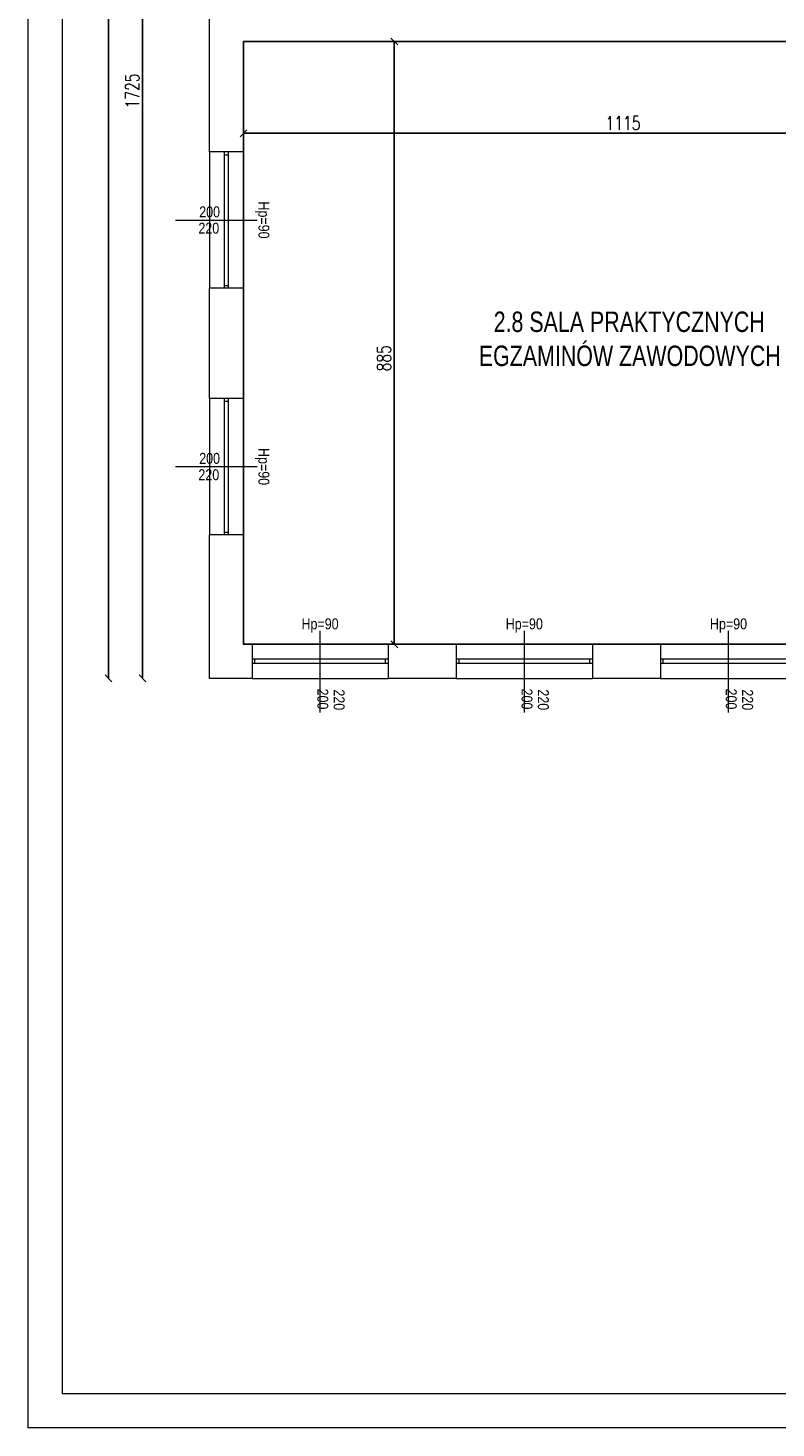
# Model space of a CAD drawing. Header units: metres. Extents: x 8472212 to 8494180, y 5728195 to 5779639.
# Tile 16 of 106: x 8475608 to 8476707, y 5732631 to 5734687. Entities that reach past the tile are written whole.
import ezdxf
from ezdxf.enums import TextEntityAlignment as Align

# ---------------------------------------------------------------- set-up
doc = ezdxf.new("R2010")
doc.units = ezdxf.units.M
doc.header["$MEASUREMENT"] = 0
doc.layers.get('0').update_dxf_attribs({"color": 250, "linetype": 'CONTINUOUS'})
doc.layers.get('Defpoints').update_dxf_attribs({"linetype": 'CONTINUOUS'})
doc.layers.add('!!powierzchnie', color=31, linetype='CONTINUOUS', plot=False)
for name, color, linetype, lineweight in [('!opisy', 255, 'CONTINUOUS', 9), ('!parapety', 21, 'CONTINUOUS', 9), ('!stolarka zew', 4, 'CONTINUOUS', 9), ('!ściany konstrukcyjne', 7, 'CONTINUOUS', 18), ('0A_MJ_tabelka', 252, 'CONTINUOUS', 5), ('0A_NIEwidoczne', 222, 'CONTINUOUS', 0), ('opisy', 2, 'CONTINUOUS', 5), ('opisy ramki linie', 101, 'CONTINUOUS', 5)]:
    doc.layers.add(name, color=color, linetype=linetype, lineweight=lineweight)
doc.styles.add('opis mały', font='ARIALN.TTF', dxfattribs={"height": 16})
doc.styles.get("Standard").update_dxf_attribs({"font": 'Simplex.SHX', "width": 0.75})
doc.dimstyles.new('ISO-25', dxfattribs={"dimtxt": 20, "dimasz": 10, "dimexe": 1.25, "dimexo": 0.625, "dimgap": 5, "dimtad": 1, "dimdec": 0, "dimtxsty": 'Standard', "dimblk": 'OBLIQUE', "dimcen": 2.5, "dimse1": 1, "dimse2": 1, "dimadec": 0, "dimazin": 0, "dimtfac": 1, "dimtdec": 0, "dimtmove": 0, "dimatfit": 3, "dimfxl": 1, "dimarcsym": 0})

# ---------------------------------------------------------------- blocks, each defined once
blk = doc.blocks.new('_Oblique')
at = {"color": 0, "linetype": 'ByBlock', "lineweight": -2}
blk.add_line((-0.5, -0.5), (0.5, 0.5), dxfattribs=at)
blk = doc.blocks.new('*D517')
at = {"layer": '!opisy', "color": 0, "linetype": 'Continuous', "lineweight": -2, "transparency": 16777216}
blk.add_line((8476146.1, 5734666.8), (8476146.1, 5733781.8), dxfattribs=at)
at = {"layer": 'Defpoints', "color": 0, "linetype": 'Continuous', "transparency": 16777216}
for p in [(8477039.5, 5734666.8), (8476146.1, 5733781.8), (8477039.5, 5733781.8)]:
    blk.add_point(p, dxfattribs=at)
at = {"layer": '!opisy', "color": 0, "linetype": 'Continuous', "lineweight": -2, "transparency": 16777216, "xscale": 10, "yscale": 10, "zscale": 10}
for p, rotation in [((8476146.1, 5734666.8), 90), ((8476146.1, 5733781.8), 270)]:
    blk.add_blockref('_Oblique', p, dxfattribs=dict(at, rotation=rotation))
at = {"layer": '!opisy', "color": 0, "linetype": 'Continuous', "transparency": 16777216, "insert": (8476131.1, 5734201.8), "char_height": 20, "attachment_point": 5, "rotation": 90}
blk.add_mtext('885', dxfattribs=at)
blk = doc.blocks.new('*D518')
at = {"layer": '!opisy', "color": 0, "linetype": 'Continuous', "lineweight": -2, "transparency": 16777216}
blk.add_line((8475924.5, 5734532.1), (8477039.5, 5734532.1), dxfattribs=at)
at = {"layer": 'Defpoints', "color": 0, "linetype": 'Continuous', "transparency": 16777216}
for p in [(8475924.5, 5734681.8), (8477039.5, 5734681.8), (8477039.5, 5734532.1)]:
    blk.add_point(p, dxfattribs=at)
at = {"layer": '!opisy', "color": 0, "linetype": 'Continuous', "lineweight": -2, "transparency": 16777216, "xscale": 10, "yscale": 10, "zscale": 10, "rotation": 180}
blk.add_blockref('_Oblique', (8475924.5, 5734532.1), dxfattribs=at)
at = {"layer": '!opisy', "color": 0, "linetype": 'Continuous', "lineweight": -2, "transparency": 16777216, "xscale": 10, "yscale": 10, "zscale": 10}
blk.add_blockref('_Oblique', (8477039.5, 5734532.1), dxfattribs=at)
at = {"layer": '!opisy', "color": 0, "linetype": 'Continuous', "transparency": 16777216, "insert": (8476482, 5734547.1), "char_height": 20, "attachment_point": 5}
blk.add_mtext('1115', dxfattribs=at)
blk = doc.blocks.new('*U455')
at = {"layer": '!parapety'}
for p, q in [((7761.5, -4380.1), (7961.5, -4380.1)), ((7761.5, -4430.1), (7961.5, -4430.1))]:
    blk.add_line(p, q, dxfattribs=at)
at = {"layer": '!stolarka zew'}
for p, q in [((7961.5, -4402.1), (7761.5, -4402.1)), ((7961.5, -4408.1), (7761.5, -4408.1)), ((7765.5, -4402.1), (7765.5, -4408.1)), ((7957.5, -4402.1), (7957.5, -4408.1))]:
    blk.add_line(p, q, dxfattribs=at)
at = {"layer": '!ściany konstrukcyjne'}
for p, q in [((7761.5, -4430.1), (7761.5, -4380.1)), ((7961.5, -4430.1), (7961.5, -4380.1))]:
    blk.add_line(p, q, dxfattribs=at)
at = {"layer": 'opisy ramki linie'}
for p, q in [((7861.5, -4330.1), (7861.5, -4380.1)), ((7861.5, -4380.1), (7861.5, -4450.1))]:
    blk.add_line(p, q, dxfattribs=at)
at = {"layer": 'opisy', "style": 'opis mały', "flags": 8}
for tag, p in [('SZEROKOŚĆ_OKNO', (7857.5, -4365.1)), ('WYSOKOŚĆ_OKNO', (7881.5, -4363.9))]:
    blk.add_attdef(tag, p, '', height=16, rotation=90, dxfattribs=at)
blk.add_attdef('WYSOKOŚĆ_PARAPETU', text='', height=16, dxfattribs=at).set_placement((7861.5, -4460.1), align=Align.MIDDLE_CENTER)
blk = doc.blocks.new('*U456')
at = {"layer": '!parapety'}
for p, q in [((7761.5, -4380.1), (7961.5, -4380.1)), ((7761.5, -4430.1), (7961.5, -4430.1))]:
    blk.add_line(p, q, dxfattribs=at)
at = {"layer": '!stolarka zew'}
for p, q in [((7961.5, -4402.1), (7761.5, -4402.1)), ((7961.5, -4408.1), (7761.5, -4408.1)), ((7765.5, -4402.1), (7765.5, -4408.1)), ((7957.5, -4402.1), (7957.5, -4408.1))]:
    blk.add_line(p, q, dxfattribs=at)
at = {"layer": '!ściany konstrukcyjne'}
for p, q in [((7761.5, -4430.1), (7761.5, -4380.1)), ((7961.5, -4430.1), (7961.5, -4380.1))]:
    blk.add_line(p, q, dxfattribs=at)
at = {"layer": 'opisy ramki linie'}
for p, q in [((7861.5, -4330.1), (7861.5, -4380.1)), ((7861.5, -4380.1), (7861.5, -4450.1))]:
    blk.add_line(p, q, dxfattribs=at)
at = {"layer": 'opisy', "style": 'opis mały', "flags": 8}
for tag, p in [('SZEROKOŚĆ_OKNO', (7857.5, -4365.1)), ('WYSOKOŚĆ_OKNO', (7881.5, -4363.9))]:
    blk.add_attdef(tag, p, '', height=16, rotation=90, dxfattribs=at)
blk.add_attdef('WYSOKOŚĆ_PARAPETU', text='', height=16, dxfattribs=at).set_placement((7861.5, -4460.1), align=Align.MIDDLE_CENTER)
blk = doc.blocks.new('*U542')
at = {"layer": '!parapety'}
for p, q in [((7761.5, -4380.1), (7961.5, -4380.1)), ((7761.5, -4430.1), (7961.5, -4430.1))]:
    blk.add_line(p, q, dxfattribs=at)
at = {"layer": '!stolarka zew'}
for p, q in [((7961.5, -4402.1), (7761.5, -4402.1)), ((7961.5, -4408.1), (7761.5, -4408.1)), ((7765.5, -4402.1), (7765.5, -4408.1)), ((7957.5, -4402.1), (7957.5, -4408.1))]:
    blk.add_line(p, q, dxfattribs=at)
at = {"layer": '!ściany konstrukcyjne'}
for p, q in [((7761.5, -4430.1), (7761.5, -4380.1)), ((7961.5, -4430.1), (7961.5, -4380.1))]:
    blk.add_line(p, q, dxfattribs=at)
at = {"layer": 'opisy ramki linie'}
for p, q in [((7861.5, -4330.1), (7861.5, -4380.1)), ((7861.5, -4380.1), (7861.5, -4450.1))]:
    blk.add_line(p, q, dxfattribs=at)
at = {"layer": 'opisy', "style": 'opis mały', "flags": 8}
for tag, p in [('SZEROKOŚĆ_OKNO', (7857.5, -4365.1)), ('WYSOKOŚĆ_OKNO', (7881.5, -4363.9))]:
    blk.add_attdef(tag, p, '', height=16, rotation=90, dxfattribs=at)
blk.add_attdef('WYSOKOŚĆ_PARAPETU', text='', height=16, dxfattribs=at).set_placement((7861.5, -4460.1), align=Align.MIDDLE_CENTER)
blk = doc.blocks.new('*U543')
at = {"layer": '!parapety'}
for p, q in [((7761.5, -4380.1), (7961.5, -4380.1)), ((7761.5, -4430.1), (7961.5, -4430.1))]:
    blk.add_line(p, q, dxfattribs=at)
at = {"layer": '!stolarka zew'}
for p, q in [((7961.5, -4402.1), (7761.5, -4402.1)), ((7961.5, -4408.1), (7761.5, -4408.1)), ((7765.5, -4402.1), (7765.5, -4408.1)), ((7957.5, -4402.1), (7957.5, -4408.1))]:
    blk.add_line(p, q, dxfattribs=at)
at = {"layer": '!ściany konstrukcyjne'}
for p, q in [((7761.5, -4430.1), (7761.5, -4380.1)), ((7961.5, -4430.1), (7961.5, -4380.1))]:
    blk.add_line(p, q, dxfattribs=at)
at = {"layer": 'opisy ramki linie'}
for p, q in [((7861.5, -4330.1), (7861.5, -4380.1)), ((7861.5, -4380.1), (7861.5, -4450.1))]:
    blk.add_line(p, q, dxfattribs=at)
at = {"layer": 'opisy', "style": 'opis mały', "flags": 8}
for tag, p in [('SZEROKOŚĆ_OKNO', (7857.5, -4365.1)), ('WYSOKOŚĆ_OKNO', (7881.5, -4363.9))]:
    blk.add_attdef(tag, p, '', height=16, rotation=90, dxfattribs=at)
blk.add_attdef('WYSOKOŚĆ_PARAPETU', text='', height=16, dxfattribs=at).set_placement((7861.5, -4460.1), align=Align.MIDDLE_CENTER)
blk = doc.blocks.new('*U544')
at = {"layer": '!parapety'}
for p, q in [((7761.5, -4380.1), (7961.5, -4380.1)), ((7761.5, -4430.1), (7961.5, -4430.1))]:
    blk.add_line(p, q, dxfattribs=at)
at = {"layer": '!stolarka zew'}
for p, q in [((7961.5, -4402.1), (7761.5, -4402.1)), ((7961.5, -4408.1), (7761.5, -4408.1)), ((7765.5, -4402.1), (7765.5, -4408.1)), ((7957.5, -4402.1), (7957.5, -4408.1))]:
    blk.add_line(p, q, dxfattribs=at)
at = {"layer": '!ściany konstrukcyjne'}
for p, q in [((7761.5, -4430.1), (7761.5, -4380.1)), ((7961.5, -4430.1), (7961.5, -4380.1))]:
    blk.add_line(p, q, dxfattribs=at)
at = {"layer": 'opisy ramki linie'}
for p, q in [((7861.5, -4330.1), (7861.5, -4380.1)), ((7861.5, -4380.1), (7861.5, -4450.1))]:
    blk.add_line(p, q, dxfattribs=at)
at = {"layer": 'opisy', "style": 'opis mały', "flags": 8}
for tag, p in [('SZEROKOŚĆ_OKNO', (7857.5, -4365.1)), ('WYSOKOŚĆ_OKNO', (7881.5, -4363.9))]:
    blk.add_attdef(tag, p, '', height=16, rotation=90, dxfattribs=at)
blk.add_attdef('WYSOKOŚĆ_PARAPETU', text='', height=16, dxfattribs=at).set_placement((7861.5, -4460.1), align=Align.MIDDLE_CENTER)
blk = doc.blocks.new('*D569')
at = {"layer": '!opisy', "color": 0, "linetype": 'Continuous', "lineweight": -2, "transparency": 16777216}
blk.add_line((8475776.2, 5735456.8), (8475776.2, 5733731.8), dxfattribs=at)
at = {"layer": 'Defpoints', "color": 0, "linetype": 'Continuous', "transparency": 16777216}
for p in [(8476025.5, 5735456.8), (8475776.2, 5733731.8), (8476025.5, 5733731.8)]:
    blk.add_point(p, dxfattribs=at)
at = {"layer": '!opisy', "color": 0, "linetype": 'Continuous', "lineweight": -2, "transparency": 16777216, "xscale": 10, "yscale": 10, "zscale": 10}
for p, rotation in [((8475776.2, 5735456.8), 90), ((8475776.2, 5733731.8), 270)]:
    blk.add_blockref('_Oblique', p, dxfattribs=dict(at, rotation=rotation))
at = {"layer": '!opisy', "color": 0, "linetype": 'Continuous', "transparency": 16777216, "insert": (8475761.2, 5734594.3), "char_height": 20, "attachment_point": 5, "rotation": 90}
blk.add_mtext('1725', dxfattribs=at)
blk = doc.blocks.new('*D570')
at = {"layer": '!opisy', "color": 0, "linetype": 'Continuous', "lineweight": -2, "transparency": 16777216}
blk.add_line((8475726.2, 5733731.8), (8475726.2, 5736456.8), dxfattribs=at)
at = {"layer": 'Defpoints', "color": 0, "linetype": 'Continuous', "transparency": 16777216}
for p in [(8475726.2, 5736456.8), (8476425.5, 5736456.8), (8476025.5, 5733731.8)]:
    blk.add_point(p, dxfattribs=at)
at = {"layer": '!opisy', "color": 0, "linetype": 'Continuous', "lineweight": -2, "transparency": 16777216, "xscale": 10, "yscale": 10, "zscale": 10}
for p, rotation in [((8475726.2, 5736456.8), 90), ((8475726.2, 5733731.8), 270)]:
    blk.add_blockref('_Oblique', p, dxfattribs=dict(at, rotation=rotation))
at = {"layer": '!opisy', "color": 0, "linetype": 'Continuous', "transparency": 16777216, "insert": (8475711.2, 5735094.3), "char_height": 20, "attachment_point": 5, "rotation": 90}
blk.add_mtext('2725', dxfattribs=at)

msp = doc.modelspace()

# ---------------------------------------------------------------- linework, layer by layer
at = {"layer": '!!powierzchnie', "linetype": 'Continuous'}
msp.add_lwpolyline([(8475924.5, 5734666.8), (8475924.5, 5733781.8), (8477039.5, 5733781.8), (8477039.5, 5734666.8), (8475924.5, 5734666.8)], dxfattribs=at)
at = {"layer": '!ściany konstrukcyjne', "linetype": 'Continuous'}
for p, q in [((8475924.5, 5734666.8), (8476925.5, 5734666.8)), ((8475924.5, 5733781.8), (8475937, 5733781.8)), ((8476137, 5733781.8), (8476237, 5733781.8)), ((8476437, 5733781.8), (8476537, 5733781.8))]:
    msp.add_line(p, q, dxfattribs=at)
for points in [[(8475874.5, 5734504.8), (8475874.5, 5734774.3)], [(8475924.5, 5734504.8), (8475924.5, 5734666.8)], [(8475874.5, 5734142.8), (8475874.5, 5734304.8)], [(8475924.5, 5734142.8), (8475924.5, 5734304.8)], [(8475874.5, 5733731.8), (8475874.5, 5733942.8)], [(8475924.5, 5733781.8), (8475924.5, 5733942.8)], [(8475937, 5733731.8), (8475874.5, 5733731.8)], [(8476237, 5733731.8), (8476137, 5733731.8)], [(8476537, 5733731.8), (8476437, 5733731.8)]]:
    msp.add_lwpolyline(points, dxfattribs=at)
at = {"layer": '0A_MJ_tabelka', "color": 7, "lineweight": 0}
msp.add_line((8475658, 5736781.1), (8475658, 5732681.1), dxfattribs=at)
at = {"layer": '0A_MJ_tabelka', "color": 7}
msp.add_line((8478528, 5732681.1), (8475658, 5732681.1), dxfattribs=at)
at = {"layer": '0A_NIEwidoczne', "lineweight": 0}
for p in [(8475608, 5736831.1), (8478578, 5732631.1)]:
    msp.add_line(p, (8475608, 5732631.1), dxfattribs=at)

# ---------------------------------------------------------------- block references
at = {"layer": '!ściany konstrukcyjne'}
ref = msp.add_blockref('*U455', (8471494.4, 5742266.2), dxfattribs=dict(at, xscale=-1, rotation=90))
ref.add_attrib('WYSOKOŚĆ_OKNO', '220', (8475858.3, 5734384.8), dxfattribs={"layer": 'opisy', "height": 16, "style": 'opis mały'})
ref.add_attrib('WYSOKOŚĆ_PARAPETU', 'Hp=90', dxfattribs={"layer": 'opisy', "height": 16, "rotation": 270, "style": 'opis mały'}).set_placement((8475954.5, 5734404.8), align=Align.MIDDLE_CENTER)
ref.add_attrib('SZEROKOŚĆ_OKNO', '200', (8475859.5, 5734408.8), dxfattribs={"layer": 'opisy', "height": 16, "style": 'opis mały'})
ref = msp.add_blockref('*U456', (8471494.4, 5741904.2), dxfattribs=dict(at, xscale=-1, rotation=90))
ref.add_attrib('WYSOKOŚĆ_OKNO', '220', (8475858.3, 5734022.8), dxfattribs={"layer": 'opisy', "height": 16, "style": 'opis mały'})
ref.add_attrib('WYSOKOŚĆ_PARAPETU', 'Hp=90', dxfattribs={"layer": 'opisy', "height": 16, "rotation": 270, "style": 'opis mały'}).set_placement((8475954.5, 5734042.8), align=Align.MIDDLE_CENTER)
ref.add_attrib('SZEROKOŚĆ_OKNO', '200', (8475859.5, 5734046.8), dxfattribs={"layer": 'opisy', "height": 16, "style": 'opis mały'})
ref = msp.add_blockref('*U544', (8468175.6, 5729351.7), dxfattribs=dict(at, xscale=-1, rotation=180))
ref.add_attrib('WYSOKOŚĆ_OKNO', '220', (8476057, 5733715.6), dxfattribs={"layer": 'opisy', "height": 16, "rotation": 270, "style": 'opis mały'})
ref.add_attrib('WYSOKOŚĆ_PARAPETU', 'Hp=90', dxfattribs={"layer": 'opisy', "height": 16, "style": 'opis mały'}).set_placement((8476037, 5733811.8), align=Align.MIDDLE_CENTER)
ref.add_attrib('SZEROKOŚĆ_OKNO', '200', (8476033, 5733716.8), dxfattribs={"layer": 'opisy', "height": 16, "rotation": 270, "style": 'opis mały'})
ref = msp.add_blockref('*U543', (8468475.6, 5729351.7), dxfattribs=dict(at, xscale=-1, rotation=180))
ref.add_attrib('WYSOKOŚĆ_OKNO', '220', (8476357, 5733715.6), dxfattribs={"layer": 'opisy', "height": 16, "rotation": 270, "style": 'opis mały'})
ref.add_attrib('WYSOKOŚĆ_PARAPETU', 'Hp=90', dxfattribs={"layer": 'opisy', "height": 16, "style": 'opis mały'}).set_placement((8476337, 5733811.8), align=Align.MIDDLE_CENTER)
ref.add_attrib('SZEROKOŚĆ_OKNO', '200', (8476333, 5733716.8), dxfattribs={"layer": 'opisy', "height": 16, "rotation": 270, "style": 'opis mały'})
ref = msp.add_blockref('*U542', (8468775.6, 5729351.7), dxfattribs=dict(at, xscale=-1, rotation=180))
ref.add_attrib('WYSOKOŚĆ_OKNO', '220', (8476657, 5733715.6), dxfattribs={"layer": 'opisy', "height": 16, "rotation": 270, "style": 'opis mały'})
ref.add_attrib('WYSOKOŚĆ_PARAPETU', 'Hp=90', dxfattribs={"layer": 'opisy', "height": 16, "style": 'opis mały'}).set_placement((8476637, 5733811.8), align=Align.MIDDLE_CENTER)
ref.add_attrib('SZEROKOŚĆ_OKNO', '200', (8476633, 5733716.8), dxfattribs={"layer": 'opisy', "height": 16, "rotation": 270, "style": 'opis mały'})

# ---------------------------------------------------------------- texts
at = {"layer": '!opisy', "linetype": 'Continuous', "insert": (8476044.6, 5734270.4), "char_height": 30, "attachment_point": 1}
msp.add_mtext_dynamic_manual_height_columns('\\pi247.41;{\\fArial|b0|i0|c238|p34;2.8 SALA PRAKTYCZNYCH\\P\\pi225.57;EGZAMINÓW ZAWODOWYCH}', width=889.628, gutter_width=12.5, heights=[0], dxfattribs=at)

# ---------------------------------------------------------------- dimensions: what is measured, and where the dimension line sits
at = {"layer": '!opisy', "linetype": 'Continuous'}
for base, p1, p2, picture, middle in [((8475726.2, 5736456.8), (8476025.5, 5733731.8), (8476425.5, 5736456.8), '*D570', (8475711.2, 5735094.3)), ((8475776.2, 5733731.8), (8476025.5, 5735456.8), (8476025.5, 5733731.8), '*D569', (8475761.2, 5734594.3))]:
    dim = msp.add_linear_dim(base=base, p1=p1, p2=p2, angle=90, dimstyle='ISO-25', dxfattribs=at)
    dim.commit()
    dim.dimension.update_dxf_attribs({"geometry": picture, "text_midpoint": middle})
dim = msp.add_linear_dim(base=(8477039.5, 5734532.1), p1=(8475924.5, 5734681.8), p2=(8477039.5, 5734681.8), dimstyle='ISO-25', dxfattribs=at)
dim.commit()
dim.dimension.update_dxf_attribs({"geometry": '*D518', "text_midpoint": (8476482, 5734532.1), "dimtype": 160})
dim = msp.add_linear_dim(base=(8476146.1, 5733781.8), p1=(8477039.5, 5734666.8), p2=(8477039.5, 5733781.8), angle=90, dimstyle='ISO-25', dxfattribs=at)
dim.commit()
dim.dimension.update_dxf_attribs({"geometry": '*D517', "text_midpoint": (8476146.1, 5734201.8), "dimtype": 160})

doc.saveas('drawing.dxf')
